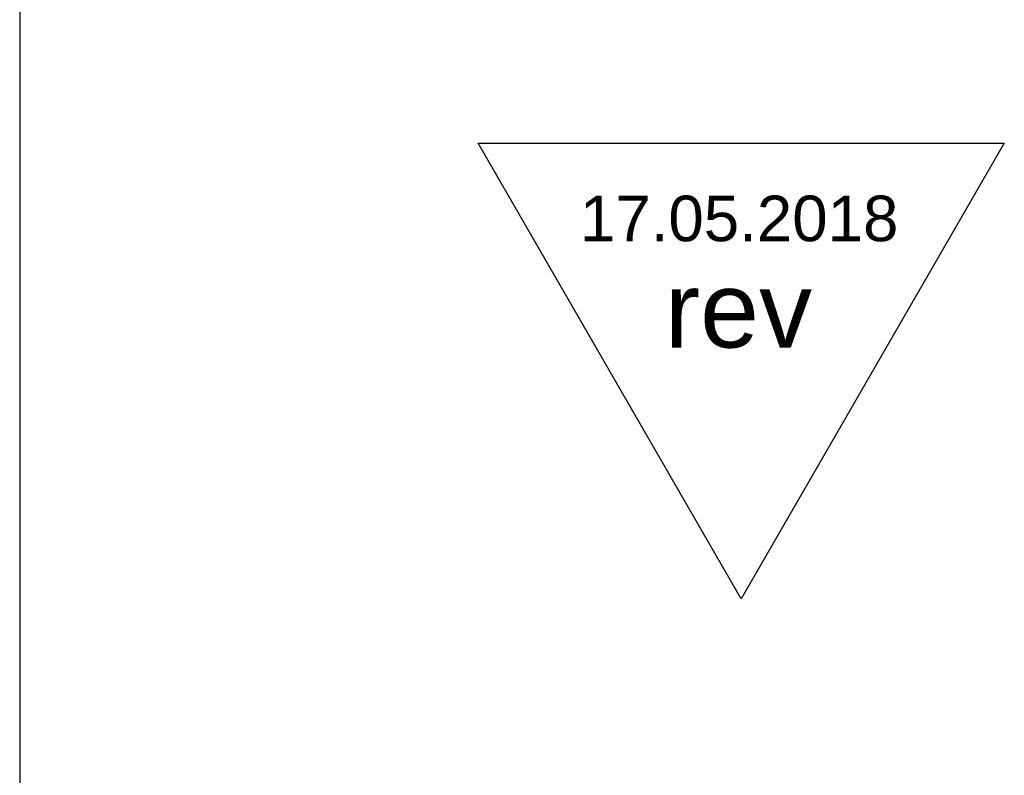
# Model space of a CAD drawing. Header units: millimetres. Extents: x 226749 to 325316, y -44191 to 40236.
# Tile 58 of 164: x 288278 to 291520, y -883 to 1604. Entities that reach past the tile are written whole.
import ezdxf

# ---------------------------------------------------------------- set-up
doc = ezdxf.new("R2010")
doc.units = ezdxf.units.MM
doc.header["$LTSCALE"] = 100
doc.linetypes.add('DASHDOT', pattern=[25.4, 12.7, -6.35, 0, -6.35])
doc.layers.add('KG_BuildingAxis', color=4, linetype='DASHDOT')
doc.styles.add('revA', font='arial.ttf')

msp = doc.modelspace()

# ---------------------------------------------------------------- linework, layer by layer
at = {"ltscale": 6}
msp.add_line((288278.43, 39436.07), (288278.43, -43390.58), dxfattribs=at)
at = {"color": 20, "lineweight": 25}
for p, q in [((290654.11, -301.59), (289788.09, 1198.41)), ((289788.09, 1198.41), (291520.14, 1198.41)), ((291520.14, 1198.41), (290654.11, -301.59))]:
    msp.add_line(p, q, dxfattribs=at)
at = {"layer": 'KG_BuildingAxis', "ltscale": 6}
msp.add_line((288278.43, 39436.07), (288278.43, -43390.58), dxfattribs=at)

# ---------------------------------------------------------------- texts
at = {"color": 20, "lineweight": 25, "style": 'revA'}
for s, height, p in [('17.05.2018', 150, (290122.92, 875.15)), ('rev', 250.005, (290402.23, 525.15))]:
    msp.add_text(s, height=height, dxfattribs=at).set_placement(p)

doc.saveas('drawing.dxf')
